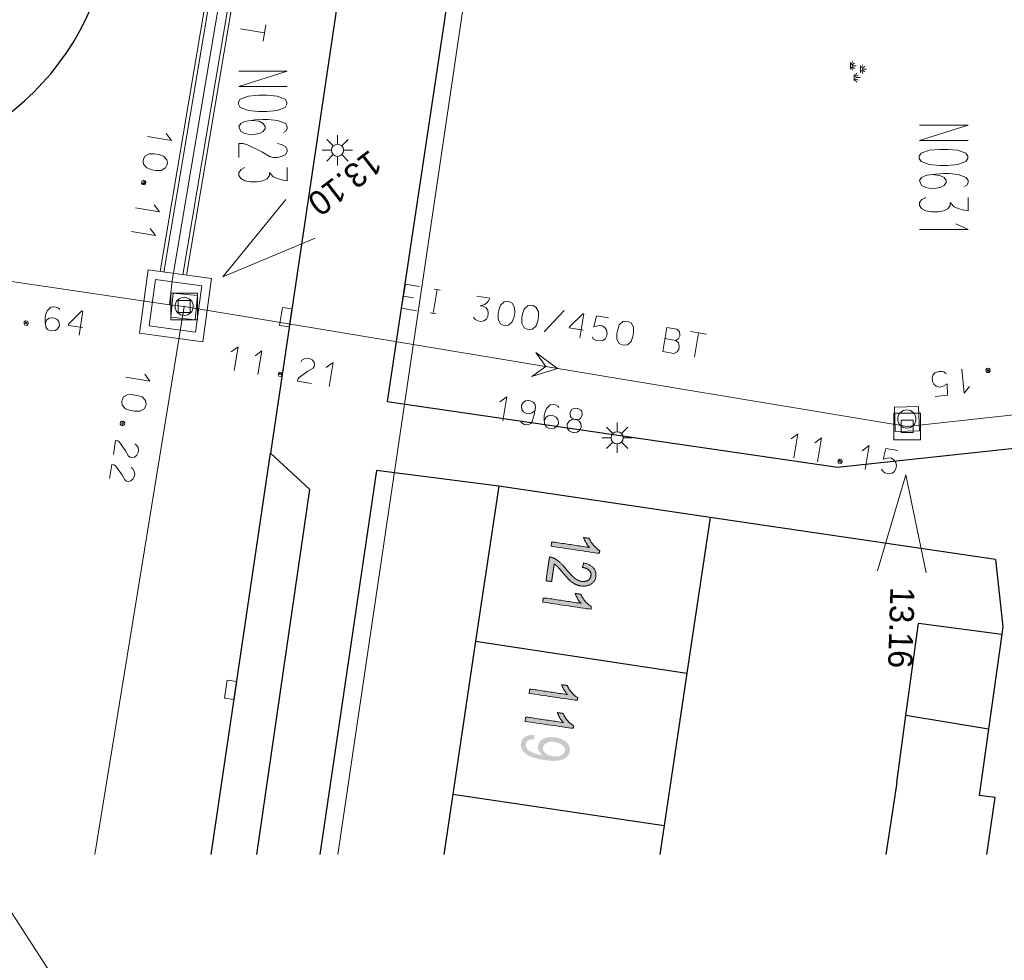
# Model space of a CAD drawing. Header units: metres. Extents: x 134035 to 140154, y 395174 to 396296.
# Tile 16 of 30: x 140093 to 140134, y 396063 to 396102. Entities that reach past the tile are written whole.
import ezdxf
from ezdxf.enums import TextEntityAlignment as Align

# ---------------------------------------------------------------- set-up
doc = ezdxf.new("R2010")
doc.units = ezdxf.units.M
doc.header["$MEASUREMENT"] = 0
doc.layers.add('Br-elem-constructie lijnen', color=7, linetype='Continuous', lineweight=0)
doc.styles.get("Standard").update_dxf_attribs({"font": 'txt.shx'})
doc.styles.add('Style-Arial', font='arial.ttf')
doc.styles.add('Style-ENGINEERING', font='ENGINEERING.shx')
doc.dimstyles.get("Standard").update_dxf_attribs({"dimtxt": 0.18, "dimasz": 0.18, "dimexe": 0.18, "dimexo": 0.0625, "dimgap": 0.09, "dimtad": 0, "dimtih": 1, "dimtoh": 1, "dimdec": 4, "dimzin": 0, "dimdsep": 46, "dimtxsty": 'Standard', "dimcen": 0.09, "dimadec": 0, "dimazin": 0, "dimtfac": 1, "dimtdec": 4, "dimtofl": 0, "dimtmove": 0, "dimatfit": 3, "dimfxl": 1, "dimtolj": 1, "dimtzin": 0, "dimarcsym": 0})

# ---------------------------------------------------------------- blocks, each defined once
blk = doc.blocks.new('*U158')
at = {"color": 252, "linetype": 'Continuous', "lineweight": 13}
for p, q in [((140103.183, 396101.682), (140102.196, 396101.848)), ((140103.237, 396102.008), (140103.126, 396101.348))]:
    blk.add_line(p, q, dxfattribs=at)
blk = doc.blocks.new('*U159')
at = {"color": 252, "linetype": 'Continuous', "lineweight": 13}
blk.add_line((140109.324, 396090.756), (140108.912, 396090.825), dxfattribs=at)
at = {"color": 252, "linetype": 'Continuous', "lineweight": 13, "flags": 128}
blk.add_lwpolyline([(140109.57, 396091.226), (140108.995, 396091.322), (140108.831, 396090.335), (140109.445, 396090.233)], dxfattribs=at)
blk = doc.blocks.new('*U160')
at = {"color": 252, "linetype": 'Continuous', "lineweight": 13}
for p, q in [((140110.3, 396091.105), (140110.136, 396090.119)), ((140110.175, 396091.126), (140110.424, 396091.085)), ((140110.012, 396090.139), (140110.26, 396090.098))]:
    blk.add_line(p, q, dxfattribs=at)
blk = doc.blocks.new('*U161')
at = {"color": 252, "linetype": 'Continuous', "lineweight": 13}
blk.add_line((140111.931, 396090.834), (140112.467, 396090.745), dxfattribs=at)
at = {"color": 252, "linetype": 'Continuous', "lineweight": 13, "flags": 128}
blk.add_lwpolyline([(140112.467, 396090.745), (140112.409, 396090.635), (140112.348, 396090.558), (140112.256, 396090.485), (140112.072, 396090.436), (140112.197, 396090.415), (140112.321, 396090.347), (140112.384, 396090.248), (140112.404, 396090.125), (140112.382, 396089.993), (140112.324, 396089.883), (140112.216, 396089.813), (140112.093, 396089.794), (140111.969, 396089.814), (140111.853, 396089.882), (140111.788, 396089.972)], dxfattribs=at)
blk = doc.blocks.new('*U162')
at = {"color": 252, "linetype": 'Continuous', "lineweight": 13, "flags": 128}
for points in [[(140117.361, 396089.933), (140116.863, 396090.016), (140116.75, 396089.572)], [(140116.75, 396089.572), (140116.966, 396089.624), (140117.099, 396089.609), (140117.207, 396089.536), (140117.278, 396089.436), (140117.298, 396089.313), (140117.286, 396089.243), (140117.277, 396089.189), (140117.217, 396089.071), (140117.118, 396089), (140116.948, 396088.988), (140116.825, 396089.016), (140116.745, 396089.062), (140116.681, 396089.16)]]:
    blk.add_lwpolyline(points, dxfattribs=at)
blk = doc.blocks.new('*U163')
at = {"color": 252, "linetype": 'Continuous', "lineweight": 13}
for p, q in [((140119.761, 396089.535), (140120.172, 396089.466)), ((140119.686, 396089.084), (140120.137, 396089.009))]:
    blk.add_line(p, q, dxfattribs=at)
at = {"color": 252, "linetype": 'Continuous', "lineweight": 13, "flags": 128}
for points in [[(140119.761, 396089.535), (140119.597, 396088.548), (140120.048, 396088.474)], [(140120.172, 396089.466), (140120.284, 396089.368), (140120.302, 396089.237), (140120.296, 396089.199), (140120.236, 396089.081), (140120.137, 396089.009), (140120.247, 396088.903), (140120.273, 396088.771), (140120.252, 396088.647), (140120.185, 396088.531), (140120.048, 396088.474)]]:
    blk.add_lwpolyline(points, dxfattribs=at)
blk = doc.blocks.new('*U164')
at = {"color": 252, "linetype": 'Continuous', "lineweight": 13}
for p, q in [((140120.74, 396089.372), (140121.4, 396089.263)), ((140121.066, 396089.318), (140120.902, 396088.332))]:
    blk.add_line(p, q, dxfattribs=at)
blk = doc.blocks.new('*U184')
at = {"color": 252, "linetype": 'Continuous', "lineweight": 13, "flags": 128}
for points in [[(140102.124, 396096.542), (140102.124, 396097.125), (140102.297, 396097.125), (140102.455, 396097.086), (140103.069, 396096.778), (140103.384, 396096.582)], [(140103.714, 396097.125), (140103.888, 396097.086), (140104.045, 396096.999), (140104.124, 396096.873), (140104.124, 396096.794), (140104.045, 396096.668), (140103.888, 396096.582), (140103.714, 396096.542), (140103.541, 396096.542), (140103.384, 396096.582)]]:
    blk.add_lwpolyline(points, dxfattribs=at)
blk = doc.blocks.new('*U185')
at = {"color": 252, "linetype": 'Continuous', "lineweight": 13}
blk.add_line((140104.124, 396096.133), (140104.124, 396095.589), dxfattribs=at)
at = {"color": 252, "linetype": 'Continuous', "lineweight": 13, "flags": 128}
blk.add_lwpolyline([(140104.124, 396095.589), (140103.888, 396095.629), (140103.714, 396095.676), (140103.541, 396095.755), (140103.384, 396095.928), (140103.384, 396095.802), (140103.289, 396095.668), (140103.116, 396095.589), (140102.88, 396095.55), (140102.612, 396095.55), (140102.376, 396095.589), (140102.203, 396095.684), (140102.124, 396095.802), (140102.124, 396095.928), (140102.218, 396096.054), (140102.376, 396096.133)], dxfattribs=at)
blk = doc.blocks.new('*U187')
at = {"color": 252, "linetype": 'Continuous', "lineweight": 13}
blk.add_line((140132.178, 396094.897), (140132.178, 396094.354), dxfattribs=at)
at = {"color": 252, "linetype": 'Continuous', "lineweight": 13, "flags": 128}
blk.add_lwpolyline([(140132.178, 396094.354), (140131.942, 396094.393), (140131.768, 396094.44), (140131.595, 396094.519), (140131.438, 396094.692), (140131.438, 396094.566), (140131.343, 396094.432), (140131.17, 396094.354), (140130.934, 396094.314), (140130.666, 396094.314), (140130.43, 396094.354), (140130.257, 396094.448), (140130.178, 396094.566), (140130.178, 396094.692), (140130.272, 396094.818), (140130.43, 396094.897)], dxfattribs=at)
blk = doc.blocks.new('*U188')
at = {"color": 252, "linetype": 'Continuous', "lineweight": 13}
for q in [(140131.674, 396093.818), (140130.178, 396093.574)]:
    blk.add_line((140132.178, 396093.574), q, dxfattribs=at)
blk = doc.blocks.new('*U192')
at = {"color": 252, "linetype": 'Continuous', "lineweight": 13}
for q in [(140098.251, 396087.61), (140097.474, 396087.489)]:
    blk.add_line((140098.461, 396087.328), q, dxfattribs=at)
blk = doc.blocks.new('*U193')
at = {"color": 252, "linetype": 'Continuous', "lineweight": 13, "flags": 128}
for points in [[(140097.345, 396085.667), (140097.306, 396085.673), (140097.253, 396085.642), (140097.239, 396085.557), (140097.28, 396085.51), (140097.319, 396085.504), (140097.357, 396085.497), (140097.41, 396085.529), (140097.424, 396085.614), (140097.384, 396085.661), (140097.345, 396085.667)], [(140097.376, 396085.614), (140097.358, 396085.553), (140097.303, 396085.554), (140097.322, 396085.623), (140097.376, 396085.614)]]:
    blk.add_lwpolyline(points, dxfattribs=at)
blk = doc.blocks.new('*U194')
at = {"color": 252, "linetype": 'Continuous', "lineweight": 13, "flags": 128}
for points in [[(140096.956, 396084.302), (140097.049, 396084.878), (140097.135, 396084.864), (140097.206, 396084.812), (140097.46, 396084.46), (140097.584, 396084.24)], [(140097.834, 396084.75), (140097.913, 396084.697), (140097.977, 396084.599), (140097.996, 396084.468), (140097.983, 396084.391), (140097.924, 396084.273), (140097.832, 396084.2), (140097.741, 396084.175), (140097.655, 396084.189), (140097.584, 396084.24)]]:
    blk.add_lwpolyline(points, dxfattribs=at)
blk = doc.blocks.new('*U195')
at = {"color": 252, "linetype": 'Continuous', "lineweight": 13, "flags": 128}
for points in [[(140096.796, 396083.323), (140096.89, 396083.898), (140096.975, 396083.884), (140097.047, 396083.833), (140097.301, 396083.48), (140097.424, 396083.261)], [(140097.675, 396083.771), (140097.754, 396083.718), (140097.818, 396083.62), (140097.836, 396083.489), (140097.824, 396083.411), (140097.765, 396083.293), (140097.673, 396083.22), (140097.581, 396083.195), (140097.496, 396083.209), (140097.424, 396083.261)]]:
    blk.add_lwpolyline(points, dxfattribs=at)
blk = doc.blocks.new('*U196')
at = {"color": 252, "linetype": 'Continuous', "lineweight": 13}
for q in [(140098.359, 396097.413), (140099.137, 396097.53)]:
    blk.add_line((140099.345, 396097.247), q, dxfattribs=at)
blk = doc.blocks.new('*U197')
at = {"color": 252, "linetype": 'Continuous', "lineweight": 13, "flags": 128}
for points in [[(140098.22, 396095.592), (140098.181, 396095.599), (140098.128, 396095.568), (140098.114, 396095.482), (140098.154, 396095.436), (140098.193, 396095.429), (140098.231, 396095.422), (140098.284, 396095.453), (140098.299, 396095.539), (140098.259, 396095.586), (140098.22, 396095.592)], [(140098.251, 396095.539), (140098.233, 396095.478), (140098.177, 396095.48), (140098.197, 396095.548), (140098.251, 396095.539)]]:
    blk.add_lwpolyline(points, dxfattribs=at)
blk = doc.blocks.new('*U198')
at = {"color": 252, "linetype": 'Continuous', "lineweight": 13}
for q in [(140097.865, 396094.478), (140098.643, 396094.595)]:
    blk.add_line((140098.851, 396094.312), q, dxfattribs=at)
blk = doc.blocks.new('*U199')
at = {"color": 252, "linetype": 'Continuous', "lineweight": 13}
for q in [(140097.7, 396093.5), (140098.478, 396093.616)]:
    blk.add_line((140098.686, 396093.334), q, dxfattribs=at)
blk = doc.blocks.new('*U205')
at = {"color": 252, "linetype": 'Continuous', "lineweight": 13}
for q in [(140101.816, 396088.539), (140101.934, 396087.761)]:
    blk.add_line((140102.098, 396088.748), q, dxfattribs=at)
blk = doc.blocks.new('*U206')
at = {"color": 252, "linetype": 'Continuous', "lineweight": 13}
for q in [(140102.795, 396088.377), (140102.913, 396087.599)]:
    blk.add_line((140103.077, 396088.585), q, dxfattribs=at)
blk = doc.blocks.new('*U207')
at = {"color": 252, "linetype": 'Continuous', "lineweight": 13, "flags": 128}
for points in [[(140103.756, 396087.626), (140103.749, 396087.588), (140103.78, 396087.535), (140103.866, 396087.52), (140103.912, 396087.561), (140103.919, 396087.599), (140103.925, 396087.638), (140103.894, 396087.691), (140103.809, 396087.705), (140103.762, 396087.665), (140103.756, 396087.626)], [(140103.809, 396087.658), (140103.87, 396087.639), (140103.868, 396087.584), (140103.8, 396087.603), (140103.809, 396087.658)]]:
    blk.add_lwpolyline(points, dxfattribs=at)
blk = doc.blocks.new('*U208')
at = {"color": 252, "linetype": 'Continuous', "lineweight": 13, "flags": 128}
for points in [[(140104.674, 396088.112), (140104.727, 396088.191), (140104.826, 396088.255), (140104.956, 396088.273), (140105.034, 396088.26), (140105.152, 396088.201), (140105.225, 396088.109), (140105.249, 396088.017), (140105.235, 396087.932), (140105.183, 396087.86)], [(140105.119, 396087.233), (140104.544, 396087.328), (140104.558, 396087.413), (140104.61, 396087.485), (140104.963, 396087.737), (140105.183, 396087.86)]]:
    blk.add_lwpolyline(points, dxfattribs=at)
blk = doc.blocks.new('*U209')
at = {"color": 252, "linetype": 'Continuous', "lineweight": 13}
for q in [(140105.731, 396087.889), (140105.849, 396087.111)]:
    blk.add_line((140106.013, 396088.098), q, dxfattribs=at)
blk = doc.blocks.new('*U210')
at = {"color": 252, "linetype": 'Continuous', "lineweight": 13}
for q in [(140124.877, 396084.949), (140124.995, 396084.171)]:
    blk.add_line((140125.159, 396085.158), q, dxfattribs=at)
blk = doc.blocks.new('*U211')
at = {"color": 252, "linetype": 'Continuous', "lineweight": 13}
for q in [(140125.856, 396084.787), (140125.974, 396084.009)]:
    blk.add_line((140126.138, 396084.995), q, dxfattribs=at)
blk = doc.blocks.new('*U212')
at = {"color": 252, "linetype": 'Continuous', "lineweight": 13, "flags": 128}
for points in [[(140126.817, 396084.036), (140126.81, 396083.998), (140126.841, 396083.945), (140126.927, 396083.93), (140126.973, 396083.971), (140126.98, 396084.009), (140126.986, 396084.048), (140126.955, 396084.101), (140126.87, 396084.115), (140126.823, 396084.075), (140126.817, 396084.036)], [(140126.87, 396084.068), (140126.931, 396084.049), (140126.929, 396083.994), (140126.861, 396084.013), (140126.87, 396084.068)]]:
    blk.add_lwpolyline(points, dxfattribs=at)
blk = doc.blocks.new('*U213')
at = {"color": 252, "linetype": 'Continuous', "lineweight": 13}
for q in [(140127.813, 396084.462), (140127.931, 396083.684)]:
    blk.add_line((140128.095, 396084.67), q, dxfattribs=at)
blk = doc.blocks.new('*U214')
at = {"color": 252, "linetype": 'Continuous', "lineweight": 13, "flags": 128}
for points in [[(140129.284, 396084.473), (140128.786, 396084.556), (140128.673, 396084.111)], [(140128.673, 396084.111), (140128.889, 396084.163), (140129.022, 396084.149), (140129.13, 396084.076), (140129.201, 396083.976), (140129.221, 396083.853), (140129.209, 396083.783), (140129.2, 396083.729), (140129.14, 396083.611), (140129.041, 396083.54), (140128.871, 396083.528), (140128.748, 396083.556), (140128.668, 396083.601), (140128.605, 396083.7)]]:
    blk.add_lwpolyline(points, dxfattribs=at)
blk = doc.blocks.new('*U215')
at = {"color": 252, "linetype": 'Continuous', "lineweight": 13}
for q in [(140112.881, 396086.475), (140112.999, 396085.697)]:
    blk.add_line((140113.163, 396086.684), q, dxfattribs=at)
blk = doc.blocks.new('*U216')
at = {"color": 252, "linetype": 'Continuous', "lineweight": 13, "flags": 128}
for points in [[(140115.986, 396085.752), (140116.024, 396085.746), (140116.163, 396085.763), (140116.209, 396085.803), (140116.269, 396085.921), (140116.275, 396085.96), (140116.257, 396086.09), (140116.217, 396086.137), (140116.099, 396086.196), (140116.06, 396086.203), (140116.021, 396086.209), (140115.891, 396086.191), (140115.838, 396086.16), (140115.778, 396086.042), (140115.772, 396086.003), (140115.79, 396085.872), (140115.829, 396085.818), (140115.947, 396085.759), (140115.986, 396085.752)], [(140116.024, 396085.746), (140116.142, 396085.686), (140116.213, 396085.587), (140116.232, 396085.456), (140116.225, 396085.417), (140116.166, 396085.299), (140116.066, 396085.228), (140115.935, 396085.21), (140115.897, 396085.216), (140115.842, 396085.225), (140115.74, 396085.282), (140115.669, 396085.382), (140115.65, 396085.513), (140115.657, 396085.551), (140115.716, 396085.669), (140115.816, 396085.74), (140115.947, 396085.759)]]:
    blk.add_lwpolyline(points, dxfattribs=at)
blk = doc.blocks.new('*U218')
at = {"color": 252, "linetype": 'Continuous', "lineweight": 13, "flags": 128}
for points in [[(140093.28, 396089.733), (140093.275, 396089.694), (140093.307, 396089.642), (140093.392, 396089.629), (140093.438, 396089.67), (140093.444, 396089.709), (140093.45, 396089.748), (140093.418, 396089.801), (140093.332, 396089.813), (140093.286, 396089.772), (140093.28, 396089.733)], [(140093.333, 396089.765), (140093.394, 396089.748), (140093.394, 396089.693), (140093.325, 396089.711), (140093.333, 396089.765)]]:
    blk.add_lwpolyline(points, dxfattribs=at)
blk = doc.blocks.new('*U232')
at = {"color": 252, "linetype": 'Continuous', "lineweight": 13, "flags": 128}
for points in [[(140133.078, 396087.782), (140133.074, 396087.821), (140133.03, 396087.864), (140132.944, 396087.855), (140132.91, 396087.804), (140132.914, 396087.765), (140132.918, 396087.725), (140132.962, 396087.683), (140133.048, 396087.692), (140133.082, 396087.743), (140133.078, 396087.782)], [(140133.035, 396087.738), (140132.972, 396087.739), (140132.958, 396087.793), (140133.029, 396087.793), (140133.035, 396087.738)]]:
    blk.add_lwpolyline(points, dxfattribs=at)
blk = doc.blocks.new('*U233')
at = {"color": 252, "linetype": 'Continuous', "lineweight": 13}
for q in [(140131.91, 396087.823), (140132.232, 396087.106)]:
    blk.add_line((140132.016, 396086.829), q, dxfattribs=at)
blk = doc.blocks.new('*U234')
at = {"color": 252, "linetype": 'Continuous', "lineweight": 13, "flags": 128}
for points in [[(140131.31, 396087.213), (140131.115, 396087.105), (140130.983, 396087.083), (140130.86, 396087.125), (140130.765, 396087.202), (140130.713, 396087.315), (140130.705, 396087.386), (140130.699, 396087.441), (140130.725, 396087.57), (140130.802, 396087.665), (140130.962, 396087.722), (140131.088, 396087.728), (140131.178, 396087.706), (140131.265, 396087.628)], [(140130.818, 396086.701), (140131.319, 396086.755), (140131.31, 396087.213)]]:
    blk.add_lwpolyline(points, dxfattribs=at)

msp = doc.modelspace()

# ---------------------------------------------------------------- hatches: boundary and pattern name
at = {"linetype": 'Continuous', "lineweight": 0, "extrusion": (0, 0, -1)}
h = msp.add_hatch(color=252, dxfattribs=at)
edge = h.paths.add_edge_path()
edge.add_line((-140114.992, 396080.525), (-140115.019, 396080.707))
edge.add_line((-140115.019, 396080.707), (-140116.567, 396080.476))
edge.add_spline(control_points=[(-140116.567, 396080.476), (-140116.493, 396080.554), (-140116.425, 396080.673), (-140116.357, 396080.793), (-140116.328, 396080.884)], knot_values=[0, 0, 0, 0.5, 0.5, 1, 1, 1], degree=2, periodic=0)
edge.add_line((-140116.328, 396080.884), (-140116.563, 396080.849))
edge.add_spline(control_points=[(-140116.563, 396080.849), (-140116.636, 396080.682), (-140116.755, 396080.547), (-140116.874, 396080.412), (-140116.995, 396080.346)], knot_values=[0, 0, 0, 0.5, 0.5, 1, 1, 1], degree=2, periodic=0)
edge.add_line((-140116.995, 396080.346), (-140116.978, 396080.228))
edge.add_line((-140116.978, 396080.228), (-140114.992, 396080.525))
h = msp.add_hatch(color=252, dxfattribs=at)
edge = h.paths.add_edge_path()
edge.add_line((-140115.013, 396079.067), (-140114.779, 396079.102))
edge.add_line((-140114.779, 396079.102), (-140114.926, 396080.082))
edge.add_spline(control_points=[(-140114.926, 396080.082), (-140115.014, 396080.071), (-140115.091, 396080.036), (-140115.22, 396079.978), (-140115.337, 396079.876), (-140115.454, 396079.774), (-140115.6, 396079.593), (-140115.829, 396079.312), (-140115.97, 396079.204), (-140116.112, 396079.097), (-140116.25, 396079.076), (-140116.394, 396079.054), (-140116.505, 396079.117), (-140116.616, 396079.179), (-140116.634, 396079.304), (-140116.654, 396079.435), (-140116.561, 396079.529), (-140116.467, 396079.624), (-140116.281, 396079.653)], knot_values=[0, 0, 0, 0.111111, 0.111111, 0.222222, 0.222222, 0.333333, 0.333333, 0.444444, 0.444444, 0.555556, 0.555556, 0.666667, 0.666667, 0.777778, 0.777778, 0.888889, 0.888889, 1, 1, 1], degree=2, periodic=0)
edge.add_line((-140116.281, 396079.653), (-140116.335, 396079.837))
edge.add_spline(control_points=[(-140116.335, 396079.837), (-140116.611, 396079.776), (-140116.738, 396079.628), (-140116.866, 396079.481), (-140116.834, 396079.269), (-140116.802, 396079.056), (-140116.626, 396078.955), (-140116.449, 396078.854), (-140116.216, 396078.889), (-140116.098, 396078.907), (-140115.988, 396078.96), (-140115.879, 396079.014), (-140115.765, 396079.117), (-140115.651, 396079.221), (-140115.459, 396079.45), (-140115.3, 396079.641), (-140115.242, 396079.697), (-140115.183, 396079.754), (-140115.122, 396079.794)], knot_values=[0, 0, 0, 0.111111, 0.111111, 0.222222, 0.222222, 0.333333, 0.333333, 0.444444, 0.444444, 0.555556, 0.555556, 0.666667, 0.666667, 0.777778, 0.777778, 0.888889, 0.888889, 1, 1, 1], degree=2, periodic=0)
edge.add_line((-140115.122, 396079.794), (-140115.013, 396079.067))
h = msp.add_hatch(color=252, dxfattribs=at)
edge = h.paths.add_edge_path()
edge.add_line((-140114.647, 396078.221), (-140114.675, 396078.403))
edge.add_line((-140114.675, 396078.403), (-140116.222, 396078.172))
edge.add_spline(control_points=[(-140116.222, 396078.172), (-140116.148, 396078.25), (-140116.08, 396078.369), (-140116.013, 396078.488), (-140115.984, 396078.579)], knot_values=[0, 0, 0, 0.5, 0.5, 1, 1, 1], degree=2, periodic=0)
edge.add_line((-140115.984, 396078.579), (-140116.218, 396078.544))
edge.add_spline(control_points=[(-140116.218, 396078.544), (-140116.291, 396078.377), (-140116.41, 396078.243), (-140116.529, 396078.108), (-140116.65, 396078.041)], knot_values=[0, 0, 0, 0.5, 0.5, 1, 1, 1], degree=2, periodic=0)
edge.add_line((-140116.65, 396078.041), (-140116.633, 396077.924))
edge.add_line((-140116.633, 396077.924), (-140114.647, 396078.221))
h = msp.add_hatch(color=252, dxfattribs=at)
edge = h.paths.add_edge_path()
edge.add_line((-140114.088, 396074.46), (-140114.115, 396074.642))
edge.add_line((-140114.115, 396074.642), (-140115.662, 396074.412))
edge.add_spline(control_points=[(-140115.662, 396074.412), (-140115.588, 396074.49), (-140115.521, 396074.609), (-140115.453, 396074.728), (-140115.424, 396074.819)], knot_values=[0, 0, 0, 0.5, 0.5, 1, 1, 1], degree=2, periodic=0)
edge.add_line((-140115.424, 396074.819), (-140115.658, 396074.785))
edge.add_spline(control_points=[(-140115.658, 396074.785), (-140115.731, 396074.618), (-140115.851, 396074.483), (-140115.97, 396074.348), (-140116.091, 396074.282)], knot_values=[0, 0, 0, 0.5, 0.5, 1, 1, 1], degree=2, periodic=0)
edge.add_line((-140116.091, 396074.282), (-140116.074, 396074.165))
edge.add_line((-140116.074, 396074.165), (-140114.088, 396074.46))
h = msp.add_hatch(color=252, dxfattribs=at)
edge = h.paths.add_edge_path()
edge.add_line((-140113.917, 396073.307), (-140113.944, 396073.489))
edge.add_line((-140113.944, 396073.489), (-140115.491, 396073.259))
edge.add_spline(control_points=[(-140115.491, 396073.259), (-140115.417, 396073.338), (-140115.349, 396073.457), (-140115.282, 396073.576), (-140115.252, 396073.667)], knot_values=[0, 0, 0, 0.5, 0.5, 1, 1, 1], degree=2, periodic=0)
edge.add_line((-140115.252, 396073.667), (-140115.487, 396073.632))
edge.add_spline(control_points=[(-140115.487, 396073.632), (-140115.56, 396073.465), (-140115.679, 396073.331), (-140115.799, 396073.196), (-140115.92, 396073.129)], knot_values=[0, 0, 0, 0.5, 0.5, 1, 1, 1], degree=2, periodic=0)
edge.add_line((-140115.92, 396073.129), (-140115.902, 396073.012))
edge.add_line((-140115.902, 396073.012), (-140113.917, 396073.307))
h = msp.add_hatch(color=252, dxfattribs=at)
edge = h.paths.add_edge_path()
edge.add_line((-140114.301, 396072.745), (-140114.296, 396072.567))
edge.add_spline(control_points=[(-140114.296, 396072.567), (-140114.128, 396072.569), (-140114.045, 396072.517), (-140113.961, 396072.466), (-140113.946, 396072.368), (-140113.934, 396072.284), (-140113.976, 396072.213), (-140114.018, 396072.141), (-140114.097, 396072.089), (-140114.177, 396072.036), (-140114.319, 396071.987), (-140114.461, 396071.938), (-140114.612, 396071.915), (-140114.628, 396071.913), (-140114.661, 396071.909), (-140114.553, 396071.981), (-140114.495, 396072.086), (-140114.436, 396072.191), (-140114.453, 396072.302), (-140114.48, 396072.486), (-140114.677, 396072.587), (-140114.874, 396072.688), (-140115.165, 396072.644), (-140115.466, 396072.6), (-140115.63, 396072.439), (-140115.793, 396072.279), (-140115.764, 396072.079), (-140115.742, 396071.934), (-140115.62, 396071.83), (-140115.499, 396071.726), (-140115.297, 396071.692), (-140115.096, 396071.658), (-140114.732, 396071.712), (-140114.353, 396071.769), (-140114.137, 396071.864), (-140113.922, 396071.959), (-140113.823, 396072.098), (-140113.724, 396072.238), (-140113.748, 396072.401), (-140113.774, 396072.575), (-140113.919, 396072.666), (-140114.065, 396072.757), (-140114.301, 396072.745)], knot_values=[0, 0, 0, 0.047619, 0.047619, 0.095238, 0.095238, 0.142857, 0.142857, 0.190476, 0.190476, 0.238095, 0.238095, 0.285714, 0.285714, 0.333333, 0.333333, 0.380952, 0.380952, 0.428571, 0.428571, 0.47619, 0.47619, 0.52381, 0.52381, 0.571429, 0.571429, 0.619048, 0.619048, 0.666667, 0.666667, 0.714286, 0.714286, 0.761905, 0.761905, 0.809524, 0.809524, 0.857143, 0.857143, 0.904762, 0.904762, 0.952381, 0.952381, 1, 1, 1], degree=2, periodic=0)
edge = h.paths.add_edge_path(flags=16)
edge.add_spline(control_points=[(-140115.063, 396071.87), (-140115.272, 396071.839), (-140115.407, 396071.904), (-140115.542, 396071.969), (-140115.56, 396072.086), (-140115.578, 396072.208), (-140115.459, 396072.317), (-140115.34, 396072.427), (-140115.129, 396072.458), (-140114.94, 396072.486), (-140114.81, 396072.418), (-140114.679, 396072.351), (-140114.66, 396072.225), (-140114.642, 396072.099), (-140114.748, 396072), (-140114.854, 396071.901), (-140115.063, 396071.87)], knot_values=[0, 0, 0, 0.125, 0.125, 0.25, 0.25, 0.375, 0.375, 0.5, 0.5, 0.625, 0.625, 0.75, 0.75, 0.875, 0.875, 1, 1, 1], degree=2, periodic=0)

# ---------------------------------------------------------------- linework, layer by layer
at = {"color": 252}
for p, q in [((140112.004, 396142.269), (140103.433, 396084.355)), ((140113.932, 396124.532), (140108.242, 396086.492)), ((140108.242, 396086.492), (140126.792, 396083.782)), ((140126.792, 396083.782), (140144.851, 396085.741)), ((140100.984, 396067.813), (140103.433, 396084.355)), ((140105.046, 396082.866), (140103.433, 396084.355)), ((140107.802, 396083.652), (140105.465, 396067.813)), ((140112.832, 396083.002), (140107.802, 396083.652)), ((140102.87, 396067.813), (140105.046, 396082.866)), ((140112.832, 396083.002), (140111.88, 396076.607)), ((140121.542, 396081.712), (140112.832, 396083.002)), ((140121.542, 396081.712), (140120.588, 396075.29)), ((140133.302, 396079.972), (140121.542, 396081.712)), ((140133.302, 396079.972), (140133.608, 396077.205)), ((140129.614, 396073.551), (140130.131, 396077.36)), ((140130.131, 396077.36), (140133.565, 396076.898)), ((140133.608, 396077.205), (140133.565, 396076.898)), ((140111.88, 396076.607), (140110.943, 396070.305)), ((140111.88, 396076.607), (140120.588, 396075.29)), ((140133.565, 396076.898), (140133.013, 396072.981)), ((140120.588, 396075.29), (140119.654, 396069.01)), ((140129.239, 396070.785), (140129.614, 396073.551)), ((140133.013, 396072.981), (140129.614, 396073.551)), ((140133.013, 396072.981), (140132.629, 396070.254)), ((140129.239, 396070.785), (140128.787, 396067.813)), ((140110.943, 396070.305), (140110.572, 396067.813)), ((140110.943, 396070.305), (140119.654, 396069.01)), ((140133.292, 396070.163), (140132.629, 396070.254)), ((140132.94, 396067.813), (140133.292, 396070.163)), ((140119.654, 396069.01), (140119.476, 396067.813))]:
    msp.add_line(p, q, dxfattribs=at)
at = {"color": 252, "linetype": 'Continuous', "lineweight": 0}
for p, q in [((140104.887, 396127.489), (140098.884, 396091.845)), ((140105.036, 396127.467), (140099.032, 396091.825)), ((140105.827, 396127.351), (140099.825, 396091.717)), ((140105.976, 396127.329), (140099.974, 396091.697)), ((140113.897, 396119.795), (140109.336, 396088.974)), ((140127.328, 396100.461), (140127.328, 396100.19)), ((140127.364, 396100.388), (140127.415, 396100.506)), ((140127.364, 396100.263), (140127.415, 396100.145)), ((140127.386, 396100.369), (140127.497, 396100.434)), ((140127.386, 396100.282), (140127.497, 396100.217)), ((140127.389, 396100.326), (140127.568, 396100.326)), ((140127.745, 396100.325), (140127.745, 396100.055)), ((140127.781, 396100.253), (140127.832, 396100.371)), ((140127.781, 396100.128), (140127.832, 396100.01)), ((140127.803, 396100.234), (140127.914, 396100.299)), ((140127.803, 396100.147), (140127.914, 396100.082)), ((140127.806, 396100.19), (140127.985, 396100.19)), ((140127.482, 396099.973), (140127.482, 396099.702)), ((140127.518, 396099.9), (140127.569, 396100.018)), ((140127.518, 396099.775), (140127.569, 396099.657)), ((140127.54, 396099.881), (140127.651, 396099.946)), ((140127.54, 396099.794), (140127.651, 396099.729)), ((140127.543, 396099.838), (140127.722, 396099.838)), ((140106.188, 396097.094), (140106.188, 396097.469)), ((140106.011, 396097.021), (140105.746, 396097.286)), ((140106.365, 396097.021), (140106.63, 396097.286)), ((140105.938, 396096.844), (140105.563, 396096.844)), ((140105.746, 396096.402), (140106.011, 396096.667)), ((140106.188, 396096.594), (140106.188, 396096.219)), ((140106.365, 396096.667), (140106.63, 396096.402)), ((140106.438, 396096.844), (140106.813, 396096.844)), ((140109.336, 396088.974), (140106.204, 396067.813)), ((140117.711, 396085.245), (140117.711, 396085.62)), ((140117.534, 396085.172), (140117.269, 396085.437)), ((140117.888, 396085.172), (140118.153, 396085.437)), ((140117.461, 396084.995), (140117.086, 396084.995)), ((140117.269, 396084.553), (140117.534, 396084.818)), ((140117.711, 396084.745), (140117.711, 396084.37)), ((140117.888, 396084.818), (140118.153, 396084.553)), ((140117.961, 396084.995), (140118.336, 396084.995))]:
    msp.add_line(p, q, dxfattribs=at)
at = {"color": 252, "linetype": 'Continuous', "lineweight": 13}
for p, q in [((140099.378, 396091.466), (140105.46, 396127.577)), ((140063.087, 396095.858), (140099.276, 396090.471)), ((140099.276, 396090.471), (140099.378, 396091.466)), ((140096.197, 396067.813), (140099.873, 396090.41)), ((140099.873, 396090.41), (140099.276, 396090.471)), ((140099.276, 396090.471), (140099.873, 396090.41)), ((140099.873, 396090.41), (140129.665, 396085.465)), ((140114.703, 396089.361), (140115.527, 396090.237)), ((140129.665, 396085.465), (140144.851, 396087.09))]:
    msp.add_line(p, q, dxfattribs=at)
at = {"color": 252, "linetype": 'Continuous', "lineweight": 13, "flags": 128}
for points in [[(140102.124, 396100.101), (140104.124, 396100.101), (140102.124, 396099.471), (140104.124, 396099.471)], [(140103.699, 396099.078), (140104.029, 396098.952), (140104.108, 396098.826), (140104.108, 396098.739), (140104.029, 396098.613), (140103.699, 396098.487), (140103.274, 396098.448), (140102.943, 396098.448), (140102.518, 396098.487), (140102.187, 396098.613), (140102.108, 396098.739), (140102.108, 396098.826), (140102.187, 396098.952), (140102.518, 396099.078), (140102.943, 396099.109), (140103.289, 396099.109), (140103.699, 396099.078)], [(140103.966, 396097.574), (140104.061, 396097.629), (140104.124, 396097.731), (140104.124, 396097.826), (140104.045, 396097.952), (140103.714, 396098.078), (140103.337, 396098.117), (140103.116, 396098.117), (140102.785, 396098.093), (140102.439, 396098.046), (140102.376, 396098.03), (140102.203, 396097.952), (140102.124, 396097.826), (140102.203, 396097.621), (140102.376, 396097.542), (140102.628, 396097.487), (140102.722, 396097.495), (140102.974, 396097.534), (140103.132, 396097.621), (140103.211, 396097.739), (140103.211, 396097.826), (140103.132, 396097.952), (140102.959, 396098.038), (140102.644, 396098.078)], [(140130.178, 396097.873), (140132.178, 396097.873), (140130.178, 396097.243), (140132.178, 396097.243)], [(140131.753, 396096.85), (140132.083, 396096.724), (140132.162, 396096.598), (140132.162, 396096.511), (140132.083, 396096.385), (140131.753, 396096.259), (140131.328, 396096.22), (140130.997, 396096.22), (140130.572, 396096.259), (140130.241, 396096.385), (140130.162, 396096.511), (140130.162, 396096.598), (140130.241, 396096.724), (140130.572, 396096.85), (140130.997, 396096.881), (140131.343, 396096.881), (140131.753, 396096.85)], [(140099.02, 396096.599), (140099.163, 396096.447), (140099.18, 396096.317), (140099.166, 396096.231), (140099.106, 396096.114), (140098.922, 396096.017), (140098.706, 396096.013), (140098.543, 396096.041), (140098.34, 396096.115), (140098.198, 396096.267), (140098.18, 396096.397), (140098.194, 396096.483), (140098.254, 396096.6), (140098.438, 396096.697), (140098.653, 396096.693), (140098.824, 396096.664), (140099.02, 396096.599)], [(140132.02, 396095.346), (140132.115, 396095.401), (140132.178, 396095.503), (140132.178, 396095.598), (140132.099, 396095.724), (140131.768, 396095.85), (140131.391, 396095.889), (140131.17, 396095.889), (140130.839, 396095.865), (140130.493, 396095.818), (140130.43, 396095.802), (140130.257, 396095.724), (140130.178, 396095.598), (140130.257, 396095.393), (140130.43, 396095.314), (140130.682, 396095.259), (140130.776, 396095.267), (140131.028, 396095.306), (140131.186, 396095.393), (140131.265, 396095.511), (140131.265, 396095.598), (140131.186, 396095.724), (140131.013, 396095.81), (140130.698, 396095.85)], [(140094.747, 396090.279), (140094.699, 396090.334), (140094.603, 396090.38), (140094.509, 396090.394), (140094.379, 396090.374), (140094.23, 396090.229), (140094.163, 396090.048), (140094.147, 396089.939), (140094.146, 396089.772), (140094.167, 396089.593), (140094.178, 396089.56), (140094.243, 396089.463), (140094.362, 396089.405), (140094.57, 396089.414), (140094.661, 396089.488), (140094.734, 396089.605), (140094.733, 396089.652), (140094.713, 396089.783), (140094.639, 396089.874), (140094.528, 396089.93), (140094.442, 396089.943), (140094.312, 396089.922), (140094.213, 396089.849), (140094.151, 396089.699)], [(140112.906, 396090.457), (140113.057, 396090.6), (140113.188, 396090.618), (140113.273, 396090.604), (140113.391, 396090.544), (140113.488, 396090.36), (140113.493, 396090.144), (140113.465, 396089.981), (140113.392, 396089.778), (140113.24, 396089.635), (140113.11, 396089.617), (140113.024, 396089.631), (140112.906, 396089.691), (140112.809, 396089.875), (140112.813, 396090.089), (140112.841, 396090.26), (140112.906, 396090.457)], [(140113.885, 396090.295), (140114.036, 396090.437), (140114.167, 396090.455), (140114.252, 396090.441), (140114.37, 396090.382), (140114.467, 396090.198), (140114.471, 396089.982), (140114.444, 396089.819), (140114.371, 396089.615), (140114.219, 396089.473), (140114.088, 396089.455), (140114.003, 396089.469), (140113.885, 396089.528), (140113.788, 396089.712), (140113.792, 396089.927), (140113.82, 396090.098), (140113.885, 396090.295)], [(140095.68, 396089.543), (140095.104, 396089.629), (140095.111, 396089.676), (140095.654, 396090.224), (140095.701, 396090.217), (140095.554, 396089.228)], [(140116.311, 396089.429), (140115.736, 396089.524), (140115.744, 396089.571), (140116.296, 396090.11), (140116.343, 396090.102), (140116.179, 396089.116)], [(140117.8, 396089.645), (140117.951, 396089.787), (140118.082, 396089.806), (140118.167, 396089.791), (140118.285, 396089.732), (140118.382, 396089.548), (140118.386, 396089.332), (140118.359, 396089.169), (140118.285, 396088.966), (140118.134, 396088.823), (140118.003, 396088.805), (140117.918, 396088.819), (140117.8, 396088.878), (140117.703, 396089.062), (140117.707, 396089.277), (140117.735, 396089.448), (140117.8, 396089.645)], [(140098.14, 396086.679), (140098.283, 396086.528), (140098.301, 396086.397), (140098.288, 396086.311), (140098.228, 396086.193), (140098.045, 396086.096), (140097.829, 396086.091), (140097.666, 396086.117), (140097.462, 396086.19), (140097.319, 396086.341), (140097.3, 396086.472), (140097.314, 396086.558), (140097.373, 396086.676), (140097.557, 396086.773), (140097.772, 396086.77), (140097.943, 396086.742), (140098.14, 396086.679)], [(140114.33, 396086.115), (140114.185, 396086.011), (140114.053, 396085.985), (140113.975, 396085.998), (140113.858, 396086.065), (140113.786, 396086.157), (140113.768, 396086.288), (140113.772, 396086.311), (140113.775, 396086.335), (140113.835, 396086.452), (140113.933, 396086.516), (140114.064, 396086.534), (140114.142, 396086.521), (140114.26, 396086.462), (140114.332, 396086.37), (140114.35, 396086.239), (140114.301, 396085.944), (140114.215, 396085.663), (140114.162, 396085.584), (140114.109, 396085.553), (140113.978, 396085.535), (140113.9, 396085.548), (140113.782, 396085.607), (140113.742, 396085.654)], [(140115.317, 396086.246), (140115.271, 396086.302), (140115.175, 396086.35), (140115.082, 396086.365), (140114.951, 396086.347), (140114.799, 396086.204), (140114.73, 396086.025), (140114.712, 396085.916), (140114.708, 396085.749), (140114.726, 396085.57), (140114.736, 396085.536), (140114.8, 396085.438), (140114.918, 396085.379), (140115.126, 396085.384), (140115.218, 396085.457), (140115.293, 396085.572), (140115.293, 396085.62), (140115.275, 396085.75), (140115.202, 396085.842), (140115.092, 396085.9), (140115.007, 396085.915), (140114.876, 396085.896), (140114.776, 396085.825), (140114.712, 396085.676)]]:
    msp.add_lwpolyline(points, dxfattribs=at)
at = {"color": 252, "linetype": 'Continuous', "lineweight": 0, "flags": 128}
for points in [[(140105.267, 396093.215), (140101.461, 396091.626), (140104.062, 396094.819)], [(140104.259, 396089.933), (140104.315, 396090.304), (140103.92, 396090.364), (140103.807, 396089.623), (140104.203, 396089.563), (140104.259, 396089.933)], [(140128.438, 396079.51), (140129.607, 396083.466), (140130.443, 396079.434)], [(140101.986, 396074.577), (140102.041, 396074.948), (140101.645, 396075.007), (140101.535, 396074.265), (140101.931, 396074.206), (140101.986, 396074.577)]]:
    msp.add_lwpolyline(points, dxfattribs=at)
for points in [[(140100.996, 396091.559), (140100.643, 396088.95), (140098.034, 396089.304), (140098.387, 396091.912)], [(140100.602, 396091.259), (140100.343, 396089.344), (140098.428, 396089.604), (140098.687, 396091.518)], [(140099.426, 396090.958), (140099.325, 396089.963), (140100.32, 396089.862), (140100.421, 396090.857)], [(140130.166, 396085.285), (140130.135, 396086.285), (140129.136, 396086.254), (140129.167, 396085.254)]]:
    msp.add_lwpolyline(points, close=True, dxfattribs=at)
at = {"color": 252, "linetype": 'Continuous', "lineweight": 13, "flags": 128}
for points in [[(140100.422, 396089.861), (140099.324, 396089.861), (140099.324, 396090.959), (140100.422, 396090.959)], [(140100.122, 396090.161), (140099.624, 396090.161), (140099.624, 396090.659), (140100.122, 396090.659)], [(140114.358, 396088.513), (140114.769, 396087.938), (140114.194, 396087.527), (140115.262, 396087.856)], [(140130.214, 396084.916), (140129.116, 396084.916), (140129.116, 396086.014), (140130.214, 396086.014)], [(140129.914, 396085.216), (140129.416, 396085.216), (140129.416, 396085.714), (140129.914, 396085.714)]]:
    msp.add_lwpolyline(points, close=True, dxfattribs=at)
at = {"color": 252, "linetype": 'Continuous', "lineweight": 0}
for centre, radius in [((140106.188, 396096.844), 0.25), ((140099.873, 396090.41), 0.375), ((140129.651, 396085.769), 0.375), ((140117.711, 396084.995), 0.25)]:
    msp.add_circle(centre, radius, dxfattribs=at)
at = {"color": 252}
msp.add_arc((140085.974, 396106.994), 10.93, 261.5951, 351.5335, dxfattribs=at)
at = {"color": 252, "linetype": 'Continuous', "lineweight": 0}
for points, knots in [([(140114.992, 396080.525), (140115.006, 396080.616), (140115.019, 396080.707), (140115.793, 396080.592), (140116.567, 396080.476), (140116.493, 396080.554), (140116.425, 396080.673), (140116.357, 396080.793), (140116.328, 396080.884), (140116.446, 396080.866), (140116.563, 396080.849), (140116.636, 396080.682), (140116.755, 396080.547), (140116.874, 396080.412), (140116.995, 396080.346), (140116.986, 396080.287), (140116.978, 396080.228), (140115.985, 396080.377), (140114.992, 396080.525)], [0, 0, 0, 0.1, 0.1, 0.2, 0.2, 0.3, 0.3, 0.4, 0.4, 0.6, 0.6, 0.7, 0.7, 0.8, 0.8, 0.9, 0.9, 1, 1, 1]), ([(140115.013, 396079.067), (140114.896, 396079.084), (140114.779, 396079.102), (140114.852, 396079.592), (140114.926, 396080.082), (140115.014, 396080.071), (140115.091, 396080.036), (140115.22, 396079.978), (140115.337, 396079.876), (140115.454, 396079.774), (140115.6, 396079.593), (140115.829, 396079.312), (140115.97, 396079.204), (140116.112, 396079.097), (140116.25, 396079.076), (140116.394, 396079.054), (140116.505, 396079.117), (140116.616, 396079.179), (140116.634, 396079.304), (140116.654, 396079.435), (140116.561, 396079.529), (140116.467, 396079.624), (140116.281, 396079.653), (140116.308, 396079.745), (140116.335, 396079.837), (140116.611, 396079.776), (140116.738, 396079.628), (140116.866, 396079.481), (140116.834, 396079.269), (140116.802, 396079.056), (140116.626, 396078.955), (140116.449, 396078.854), (140116.216, 396078.889), (140116.098, 396078.907), (140115.988, 396078.96), (140115.879, 396079.014), (140115.765, 396079.117), (140115.651, 396079.221), (140115.459, 396079.45), (140115.3, 396079.641), (140115.242, 396079.697), (140115.183, 396079.754), (140115.122, 396079.794), (140115.067, 396079.43), (140115.013, 396079.067)], [0, 0, 0, 0.1, 0.1, 0.2, 0.2, 0.222222, 0.222222, 0.244444, 0.244444, 0.266667, 0.266667, 0.288889, 0.288889, 0.311111, 0.311111, 0.333333, 0.333333, 0.355556, 0.355556, 0.377778, 0.377778, 0.4, 0.4, 0.6, 0.6, 0.622222, 0.622222, 0.644444, 0.644444, 0.666667, 0.666667, 0.688889, 0.688889, 0.711111, 0.711111, 0.733333, 0.733333, 0.755556, 0.755556, 0.777778, 0.777778, 0.8, 0.8, 1, 1, 1]), ([(140114.647, 396078.221), (140114.661, 396078.312), (140114.675, 396078.403), (140115.448, 396078.287), (140116.222, 396078.172), (140116.148, 396078.25), (140116.08, 396078.369), (140116.013, 396078.488), (140115.984, 396078.579), (140116.101, 396078.562), (140116.218, 396078.544), (140116.291, 396078.377), (140116.41, 396078.243), (140116.529, 396078.108), (140116.65, 396078.041), (140116.642, 396077.983), (140116.633, 396077.924), (140115.64, 396078.073), (140114.647, 396078.221)], [0, 0, 0, 0.1, 0.1, 0.2, 0.2, 0.3, 0.3, 0.4, 0.4, 0.6, 0.6, 0.7, 0.7, 0.8, 0.8, 0.9, 0.9, 1, 1, 1]), ([(140114.088, 396074.46), (140114.101, 396074.551), (140114.115, 396074.642), (140114.889, 396074.527), (140115.662, 396074.412), (140115.588, 396074.49), (140115.521, 396074.609), (140115.453, 396074.728), (140115.424, 396074.819), (140115.541, 396074.802), (140115.658, 396074.785), (140115.731, 396074.618), (140115.851, 396074.483), (140115.97, 396074.348), (140116.091, 396074.282), (140116.082, 396074.223), (140116.074, 396074.165), (140115.081, 396074.312), (140114.088, 396074.46)], [0, 0, 0, 0.1, 0.1, 0.2, 0.2, 0.3, 0.3, 0.4, 0.4, 0.6, 0.6, 0.7, 0.7, 0.8, 0.8, 0.9, 0.9, 1, 1, 1]), ([(140113.917, 396073.307), (140113.93, 396073.398), (140113.944, 396073.489), (140114.717, 396073.374), (140115.491, 396073.259), (140115.417, 396073.338), (140115.349, 396073.457), (140115.282, 396073.576), (140115.252, 396073.667), (140115.37, 396073.65), (140115.487, 396073.632), (140115.56, 396073.465), (140115.679, 396073.331), (140115.799, 396073.196), (140115.92, 396073.129), (140115.911, 396073.071), (140115.902, 396073.012), (140114.909, 396073.16), (140113.917, 396073.307)], [0, 0, 0, 0.1, 0.1, 0.2, 0.2, 0.3, 0.3, 0.4, 0.4, 0.6, 0.6, 0.7, 0.7, 0.8, 0.8, 0.9, 0.9, 1, 1, 1])]:
    msp.add_open_spline(points, degree=2, knots=knots, dxfattribs=at)
at = {"color": 252, "linetype": 'Continuous', "lineweight": 13}
for p in [(140099.873, 396090.41), (140129.665, 396085.465)]:
    msp.add_point(p, dxfattribs=at)

# ---------------------------------------------------------------- block references
for name in ['*U158', '*U196', '*U184', '*U185', '*U197', '*U187', '*U198', '*U188', '*U199', '*U159', '*U160', '*U161', '*U162', '*U218', '*U163', '*U164', '*U205', '*U206', '*U208', '*U209', '*U192', '*U207', '*U234', '*U233', '*U232', '*U215', '*U216', '*U193', '*U210', '*U194', '*U211', '*U213', '*U214', '*U212', '*U195']:
    msp.add_blockref(name, (0, 0), dxfattribs=at)

# ---------------------------------------------------------------- texts
at = {"color": 252, "linetype": 'Continuous', "lineweight": 0, "style": 'Style-ENGINEERING'}
for s, rotation, p in [('13.10', 217.4637, (140106.499, 396095.487)), ('13.16', 268.3413, (140129.425, 396077.17))]:
    msp.add_text(s, height=1, rotation=rotation, dxfattribs=at).set_placement(p, align=Align.MIDDLE_CENTER)

# ---------------------------------------------------------------- leaders
at = {"layer": 'Br-elem-constructie lijnen', "linetype": 'Continuous', "lineweight": 0}
msp.add_leader([(140091.211, 396067.813), (140100.696, 396053.186)], dimstyle='Standard', override={"dimtxt": 1, "dimasz": 1, "dimgap": 0.5, "dimtad": 1, "dimtxsty": 'Style-Arial', "dimlwd": 0}, dxfattribs=at)

doc.saveas('drawing.dxf')
